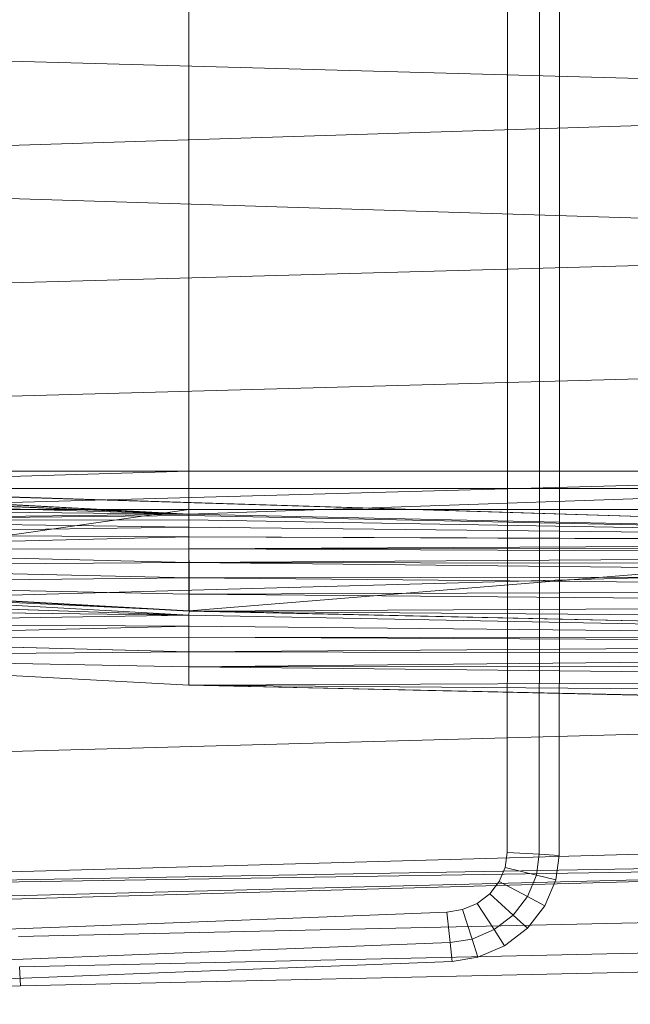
# Model space of a CAD drawing. Header units: metres. Extents: x 397.7 to 427.5, y 12.7 to 28.4.
# Tile 53 of 72: x 407.095 to 407.232, y 27.037 to 27.257. Entities that reach past the tile are written whole.
import ezdxf

# ---------------------------------------------------------------- set-up
doc = ezdxf.new("R2010")
doc.units = ezdxf.units.M
doc.layers.add('A-DETL-____-MBND', color=7, linetype='Continuous', lineweight=18)

# ---------------------------------------------------------------- blocks, each defined once
blk = doc.blocks.new('Family - Inodor P3-156660-06_CLI_AIGUA_P3')
at = {"layer": 'A-DETL-____-MBND', "color": 253, "true_color": 0xaaaaaa}
for p, q in [((0.51707, 0.12377), (0.51707, 0.27622)), ((0.51707, 0.27622), (0.51707, 0.12377)), ((0.51707, 0.12377), (0.51707, 0.27622)), ((0.51707, 0.12377), (0.51707, 0.27622)), ((0.52427, 0.27623), (0.52427, 0.12377)), ((0.52427, 0.27623), (0.52427, 0.12377)), ((0.52871, 0.27623), (0.52871, 0.12377)), ((0.52871, 0.27623), (0.52871, 0.12377)), ((0.44571, 0.26697), (0.44571, 0.13288)), ((0.44571, 0.26697), (0.44571, 0.13288)), ((0.44571, 0.26697), (0.44571, 0.13288)), ((0.44571, 0.26697), (0.44571, 0.13288)), ((0.7262, 0.2159), (0.21652, 0.22997)), ((0.7262, 0.2159), (0.21652, 0.19991)), ((0.7262, 0.18393), (0.21652, 0.19991)), ((0.7262, 0.18393), (0.21652, 0.16986)), ((0.7262, 0.15852), (0.21652, 0.14444)), ((0.7262, 0.13475), (0.21652, 0.12067)), ((0.2042, 0.1334), (0.7256, 0.11726)), ((0.7262, 0.11723), (0.2042, 0.1334)), ((0.2042, 0.1334), (0.7256, 0.11726)), ((0.21593, 0.13288), (0.7256, 0.11726)), ((0.21593, 0.13288), (0.44571, 0.12326)), ((0.21593, 0.13288), (0.44571, 0.12326)), ((0.21593, 0.13288), (0.7256, 0.11726)), ((0.44571, 0.13288), (0.33082, 0.13288)), ((0.44571, 0.13288), (0.33082, 0.1296)), ((0.44571, 0.13288), (0.33082, 0.13288)), ((0.44571, 0.13288), (0.33082, 0.1296)), ((0.44571, 0.13288), (0.33082, 0.13288)), ((0.44571, 0.13288), (0.33082, 0.13288)), ((0.72561, 0.13288), (0.44571, 0.13288)), ((0.72561, 0.13288), (0.44571, 0.12326)), ((0.72561, 0.13288), (0.44571, 0.13288)), ((0.44571, 0.12326), (0.44571, 0.13288)), ((0.72561, 0.13288), (0.44571, 0.12326)), ((0.44571, 0.13288), (0.44571, 0.12326)), ((0.72561, 0.13288), (0.44571, 0.13288)), ((0.72561, 0.13288), (0.44571, 0.13288)), ((0.44571, 0.13288), (0.44571, 0.12899)), ((0.44571, 0.13288), (0.44571, 0.12899)), ((0.44571, 0.12326), (0.33082, 0.1296)), ((0.33082, 0.1296), (0.44571, 0.12326)), ((0.44571, 0.12326), (0.33082, 0.1296)), ((0.33082, 0.1296), (0.44571, 0.12326)), ((0.44571, 0.12326), (0.33082, 0.12929)), ((0.33082, 0.12929), (0.44571, 0.12326)), ((0.44571, 0.12899), (0.33082, 0.12899)), ((0.44571, 0.12899), (0.33082, 0.12899)), ((0.44571, 0.12326), (0.33082, 0.12831)), ((0.33082, 0.12831), (0.44571, 0.12326)), ((0.72561, 0.12899), (0.44571, 0.12899)), ((0.72561, 0.12899), (0.44571, 0.12899)), ((0.44571, 0.12899), (0.44571, 0.12431)), ((0.44571, 0.12899), (0.44571, 0.12431)), ((0.44571, 0.12326), (0.33082, 0.12671)), ((0.33082, 0.12671), (0.44571, 0.12326)), ((0.44571, 0.12326), (0.33082, 0.12454)), ((0.33082, 0.12454), (0.44571, 0.12326)), ((0.44571, 0.12431), (0.33082, 0.12431)), ((0.44571, 0.12431), (0.33082, 0.10799)), ((0.44571, 0.12431), (0.33082, 0.12431)), ((0.44571, 0.12431), (0.33082, 0.10799)), ((0.72561, 0.12431), (0.44571, 0.12431)), ((0.72561, 0.12431), (0.44571, 0.12431)), ((0.44572, 0.10165), (0.44571, 0.12431)), ((0.44571, 0.12431), (0.44572, 0.10165)), ((0.72561, 0.12431), (0.44572, 0.10165)), ((0.72561, 0.12431), (0.44572, 0.10165)), ((0.51703, 0.04754), (0.51707, 0.12377)), ((0.51707, 0.12377), (0.51703, 0.04754)), ((0.51703, 0.04754), (0.51707, 0.12377)), ((0.51703, 0.04754), (0.51707, 0.12377)), ((0.52427, 0.12377), (0.52422, 0.0471)), ((0.52427, 0.12377), (0.52422, 0.0471)), ((0.52871, 0.12377), (0.52867, 0.04683)), ((0.52871, 0.12377), (0.52867, 0.04683)), ((0.44571, 0.12326), (0.33082, 0.12186)), ((0.44571, 0.12326), (0.33082, 0.12186)), ((0.44571, 0.12295), (0.33082, 0.12186)), ((0.44571, 0.12295), (0.33082, 0.12186)), ((0.44571, 0.12197), (0.33082, 0.12186)), ((0.44571, 0.12197), (0.33082, 0.12186)), ((0.44571, 0.12037), (0.33082, 0.12186)), ((0.33082, 0.12186), (0.44571, 0.12037)), ((0.7256, 0.11726), (0.44571, 0.12326)), ((0.44571, 0.12326), (0.7256, 0.11726)), ((0.7256, 0.11726), (0.44571, 0.12326)), ((0.44571, 0.12326), (0.44571, 0.12295)), ((0.44571, 0.12326), (0.7256, 0.11726)), ((0.44571, 0.12326), (0.44571, 0.12295)), ((0.7256, 0.11726), (0.44571, 0.12295)), ((0.44571, 0.12295), (0.44571, 0.12197)), ((0.44571, 0.12295), (0.7256, 0.11726)), ((0.44571, 0.12295), (0.44571, 0.12197)), ((0.7256, 0.11726), (0.44571, 0.12197)), ((0.44571, 0.12197), (0.44571, 0.12037)), ((0.44571, 0.12197), (0.7256, 0.11726)), ((0.44571, 0.12197), (0.44571, 0.12037)), ((0.44571, 0.12037), (0.33082, 0.11876)), ((0.44571, 0.12037), (0.33082, 0.11876)), ((0.7256, 0.11726), (0.44571, 0.12037)), ((0.44571, 0.12037), (0.44571, 0.11819)), ((0.44571, 0.12037), (0.7256, 0.11726)), ((0.44571, 0.12037), (0.44571, 0.11819)), ((0.44571, 0.11819), (0.33082, 0.11876)), ((0.33082, 0.11876), (0.44571, 0.11819)), ((0.44571, 0.11819), (0.33082, 0.11533)), ((0.44571, 0.11819), (0.33082, 0.11533)), ((0.7256, 0.11726), (0.44571, 0.11819)), ((0.44571, 0.11819), (0.7256, 0.11726)), ((0.44571, 0.11819), (0.7256, 0.11694)), ((0.44571, 0.11819), (0.7256, 0.11694)), ((0.44571, 0.11819), (0.44571, 0.11552)), ((0.44571, 0.11819), (0.44571, 0.11552)), ((0.7256, 0.11694), (0.44571, 0.11552)), ((0.7256, 0.11694), (0.44571, 0.11552)), ((0.44571, 0.11552), (0.33082, 0.11533)), ((0.44571, 0.11552), (0.33082, 0.11533)), ((0.44571, 0.11242), (0.33082, 0.11533)), ((0.33082, 0.11533), (0.44571, 0.11242)), ((0.7256, 0.11596), (0.44571, 0.11552)), ((0.7256, 0.11596), (0.44571, 0.11552)), ((0.7256, 0.11436), (0.44571, 0.11552)), ((0.44571, 0.11552), (0.44571, 0.11242)), ((0.44571, 0.11552), (0.7256, 0.11436)), ((0.44571, 0.11552), (0.44571, 0.11242)), ((0.7262, 0.11399), (0.21652, 0.09991)), ((0.7256, 0.11436), (0.44571, 0.11242)), ((0.7256, 0.11436), (0.44571, 0.11242)), ((0.44571, 0.11242), (0.33082, 0.11167)), ((0.44571, 0.11242), (0.33082, 0.11167)), ((0.44571, 0.10898), (0.33082, 0.11167)), ((0.33082, 0.11167), (0.44571, 0.10898)), ((0.7256, 0.11219), (0.44571, 0.11242)), ((0.44571, 0.11242), (0.7256, 0.11219)), ((0.44571, 0.11242), (0.7256, 0.10951)), ((0.44571, 0.11242), (0.44571, 0.10898)), ((0.44571, 0.11242), (0.7256, 0.10951)), ((0.44571, 0.11242), (0.44571, 0.10898)), ((0.44571, 0.10898), (0.33082, 0.1079)), ((0.44571, 0.10898), (0.33082, 0.1079)), ((0.7256, 0.10951), (0.44571, 0.10898)), ((0.7256, 0.10951), (0.44571, 0.10898)), ((0.7256, 0.10641), (0.44571, 0.10898)), ((0.44571, 0.10898), (0.44571, 0.10533)), ((0.44571, 0.10898), (0.7256, 0.10641)), ((0.44571, 0.10898), (0.44571, 0.10533)), ((0.44572, 0.10165), (0.33077, 0.10699)), ((0.33077, 0.10699), (0.44566, 0.10065)), ((0.33077, 0.10699), (0.44572, 0.10165)), ((0.33077, 0.10699), (0.44566, 0.10065)), ((0.44572, 0.10165), (0.33082, 0.10799)), ((0.33082, 0.10799), (0.44572, 0.10165)), ((0.44571, 0.10533), (0.33082, 0.1079)), ((0.33082, 0.1079), (0.44571, 0.10533)), ((0.33082, 0.1079), (0.44571, 0.10156)), ((0.7256, 0.10641), (0.44571, 0.10533)), ((0.7256, 0.10641), (0.44571, 0.10533)), ((0.44566, 0.10065), (0.33077, 0.10454)), ((0.33077, 0.10454), (0.44566, 0.10065)), ((0.44571, 0.10533), (0.44571, 0.10156)), ((0.7256, 0.10298), (0.44571, 0.10533)), ((0.44571, 0.10533), (0.7256, 0.10298)), ((0.44571, 0.10533), (0.44571, 0.10156)), ((0.44566, 0.10065), (0.33077, 0.1021)), ((0.33077, 0.1021), (0.44566, 0.10065)), ((0.44572, 0.10165), (0.44566, 0.10065)), ((0.44572, 0.10165), (0.44566, 0.10065)), ((0.7256, 0.10298), (0.44571, 0.10156)), ((0.7256, 0.10298), (0.44571, 0.10156)), ((0.7256, 0.09932), (0.44571, 0.10156)), ((0.44571, 0.10156), (0.7256, 0.09932)), ((0.44571, 0.10156), (0.7256, 0.09555)), ((0.7262, 0.09542), (0.44571, 0.10156)), ((0.44571, 0.10156), (0.7256, 0.09555)), ((0.72555, 0.09531), (0.44572, 0.10165)), ((0.44572, 0.10165), (0.72555, 0.09531)), ((0.44566, 0.10065), (0.33077, 0.09882)), ((0.44566, 0.10065), (0.33077, 0.09882)), ((0.72555, 0.09531), (0.44566, 0.10065)), ((0.44566, 0.10065), (0.44566, 0.0982)), ((0.44566, 0.10065), (0.72555, 0.09531)), ((0.44566, 0.10065), (0.44566, 0.0982)), ((0.44566, 0.0982), (0.33077, 0.09882)), ((0.33077, 0.09882), (0.44566, 0.0982)), ((0.44566, 0.0982), (0.33077, 0.0954)), ((0.44566, 0.0982), (0.33077, 0.0954)), ((0.72555, 0.09531), (0.44566, 0.0982)), ((0.44566, 0.0982), (0.44566, 0.09576)), ((0.44566, 0.0982), (0.72555, 0.09531)), ((0.44566, 0.0982), (0.44566, 0.09576)), ((0.44566, 0.09576), (0.33077, 0.0954)), ((0.44566, 0.09576), (0.33077, 0.0954)), ((0.44566, 0.09248), (0.33077, 0.0954)), ((0.33077, 0.0954), (0.44566, 0.09248)), ((0.72555, 0.09531), (0.44566, 0.09576)), ((0.44566, 0.09576), (0.44566, 0.09248)), ((0.44566, 0.09576), (0.72555, 0.09531)), ((0.44566, 0.09576), (0.72555, 0.09431)), ((0.44566, 0.09576), (0.72555, 0.09431)), ((0.44566, 0.09576), (0.44566, 0.09248)), ((0.72555, 0.09431), (0.44566, 0.09248)), ((0.72555, 0.09431), (0.44566, 0.09248)), ((0.44566, 0.09248), (0.33076, 0.09131)), ((0.44566, 0.09248), (0.33076, 0.09131)), ((0.44566, 0.08906), (0.33076, 0.09131)), ((0.33076, 0.09131), (0.44566, 0.08906)), ((0.33076, 0.09131), (0.44566, 0.08497)), ((0.72555, 0.09185), (0.44566, 0.09248)), ((0.44566, 0.09248), (0.72555, 0.09185)), ((0.44566, 0.09248), (0.44566, 0.08906)), ((0.44566, 0.09248), (0.44566, 0.08906)), ((0.72555, 0.09185), (0.44566, 0.08906)), ((0.72555, 0.09185), (0.44566, 0.08906)), ((0.72555, 0.08942), (0.44566, 0.08906)), ((0.72555, 0.08942), (0.44566, 0.08906)), ((0.44566, 0.08906), (0.44566, 0.08497)), ((0.72555, 0.08614), (0.44566, 0.08906)), ((0.44566, 0.08906), (0.72555, 0.08614)), ((0.44566, 0.08906), (0.44566, 0.08497)), ((0.72555, 0.08614), (0.44566, 0.08497)), ((0.72555, 0.08614), (0.44566, 0.08497)), ((0.72555, 0.08272), (0.44566, 0.08497)), ((0.44566, 0.08497), (0.72555, 0.08272)), ((0.44566, 0.08497), (0.72555, 0.07896)), ((0.7262, 0.07882), (0.44566, 0.08497)), ((0.44566, 0.08497), (0.72555, 0.07896)), ((0.7262, 0.07896), (0.21652, 0.06488)), ((0.7262, 0.05207), (0.21652, 0.03799)), ((0.7262, 0.04712), (0.21652, 0.03799)), ((0.51657, 0.04416), (0.51703, 0.04754)), ((0.51703, 0.04754), (0.51657, 0.04416)), ((0.51657, 0.04416), (0.51703, 0.04754)), ((0.51657, 0.04416), (0.51703, 0.04754)), ((0.52422, 0.0471), (0.51703, 0.04754)), ((0.51703, 0.04754), (0.52422, 0.0471)), ((0.52422, 0.0471), (0.52359, 0.04242)), ((0.52422, 0.0471), (0.52359, 0.04242)), ((0.52867, 0.04683), (0.52422, 0.0471)), ((0.52422, 0.0471), (0.52867, 0.04683)), ((0.52867, 0.04683), (0.52793, 0.04135)), ((0.52867, 0.04683), (0.52793, 0.04135)), ((0.7262, 0.04594), (0.21652, 0.03799)), ((0.7262, 0.04594), (0.21652, 0.03305)), ((0.7262, 0.04594), (0.21652, 0.03186)), ((0.51523, 0.041), (0.51657, 0.04416)), ((0.51657, 0.04416), (0.51523, 0.041)), ((0.51523, 0.041), (0.51657, 0.04416)), ((0.51523, 0.041), (0.51657, 0.04416)), ((0.52359, 0.04242), (0.51657, 0.04416)), ((0.51657, 0.04416), (0.52359, 0.04242)), ((0.52359, 0.04242), (0.52156, 0.03763)), ((0.52359, 0.04242), (0.52156, 0.03763)), ((0.52793, 0.04135), (0.52359, 0.04242)), ((0.52359, 0.04242), (0.52793, 0.04135)), ((0.5131, 0.03826), (0.51523, 0.041)), ((0.51523, 0.041), (0.5131, 0.03826)), ((0.5131, 0.03826), (0.51523, 0.041)), ((0.5131, 0.03826), (0.51523, 0.041)), ((0.52156, 0.03763), (0.51523, 0.041)), ((0.51523, 0.041), (0.52156, 0.03763)), ((0.52793, 0.04135), (0.52548, 0.03555)), ((0.52793, 0.04135), (0.52548, 0.03555)), ((0.51031, 0.03612), (0.5131, 0.03826)), ((0.5131, 0.03826), (0.51031, 0.03612)), ((0.51031, 0.03612), (0.5131, 0.03826)), ((0.51031, 0.03612), (0.5131, 0.03826)), ((0.51833, 0.03349), (0.5131, 0.03826)), ((0.5131, 0.03826), (0.51833, 0.03349)), ((0.52156, 0.03763), (0.51833, 0.03349)), ((0.52156, 0.03763), (0.51833, 0.03349)), ((0.52548, 0.03555), (0.52156, 0.03763)), ((0.52156, 0.03763), (0.52548, 0.03555)), ((0.40749, 0.0287), (0.72691, 0.03582)), ((0.40749, 0.0287), (0.72691, 0.03582)), ((0.50704, 0.03472), (0.51031, 0.03612)), ((0.51031, 0.03612), (0.50704, 0.03472)), ((0.50704, 0.03472), (0.51031, 0.03612)), ((0.50704, 0.03472), (0.51031, 0.03612)), ((0.5141, 0.03025), (0.51031, 0.03612)), ((0.51031, 0.03612), (0.5141, 0.03025)), ((0.52548, 0.03555), (0.52157, 0.03054)), ((0.52548, 0.03555), (0.52157, 0.03054)), ((0.44025, 0.03169), (0.5035, 0.03415)), ((0.5035, 0.03415), (0.44025, 0.03169)), ((0.44025, 0.03169), (0.5035, 0.03415)), ((0.44025, 0.03169), (0.5035, 0.03415)), ((0.5035, 0.03415), (0.50704, 0.03472)), ((0.50704, 0.03472), (0.5035, 0.03415)), ((0.5035, 0.03415), (0.50704, 0.03472)), ((0.5035, 0.03415), (0.50704, 0.03472)), ((0.50425, 0.02734), (0.5035, 0.03415)), ((0.5035, 0.03415), (0.50425, 0.02734)), ((0.50915, 0.02813), (0.50704, 0.03472)), ((0.50704, 0.03472), (0.50915, 0.02813)), ((0.51833, 0.03349), (0.5141, 0.03025)), ((0.51833, 0.03349), (0.5141, 0.03025)), ((0.52157, 0.03054), (0.51833, 0.03349)), ((0.51833, 0.03349), (0.52157, 0.03054)), ((0.31375, 0.02678), (0.44025, 0.03169)), ((0.44025, 0.03169), (0.31375, 0.02678)), ((0.31375, 0.02678), (0.44025, 0.03169)), ((0.31375, 0.02678), (0.44025, 0.03169)), ((0.40776, 0.02187), (0.72725, 0.02899)), ((0.40776, 0.02187), (0.72725, 0.02899)), ((0.5141, 0.03025), (0.50915, 0.02813)), ((0.5141, 0.03025), (0.50915, 0.02813)), ((0.51645, 0.02662), (0.5141, 0.03025)), ((0.5141, 0.03025), (0.51645, 0.02662)), ((0.52157, 0.03054), (0.51645, 0.02662)), ((0.52157, 0.03054), (0.51645, 0.02662)), ((0.50425, 0.02734), (0.44054, 0.02486)), ((0.50425, 0.02734), (0.44054, 0.02486)), ((0.50915, 0.02813), (0.50425, 0.02734)), ((0.50915, 0.02813), (0.50425, 0.02734)), ((0.50472, 0.02313), (0.50425, 0.02734)), ((0.50425, 0.02734), (0.50472, 0.02313)), ((0.51046, 0.02405), (0.50915, 0.02813)), ((0.50915, 0.02813), (0.51046, 0.02405)), ((0.51645, 0.02662), (0.51046, 0.02405)), ((0.51645, 0.02662), (0.51046, 0.02405)), ((0.44054, 0.02486), (0.31404, 0.01995)), ((0.44054, 0.02486), (0.31404, 0.01995)), ((0.40793, 0.01764), (0.72747, 0.02477)), ((0.40793, 0.01764), (0.72747, 0.02477)), ((0.50472, 0.02313), (0.44073, 0.02064)), ((0.50472, 0.02313), (0.44073, 0.02064)), ((0.51046, 0.02405), (0.50472, 0.02313)), ((0.51046, 0.02405), (0.50472, 0.02313)), ((0.44073, 0.02064), (0.31422, 0.01573)), ((0.44073, 0.02064), (0.31422, 0.01573)), ((0.40793, 0.01764), (0.40776, 0.02187)), ((0.40776, 0.02187), (0.40793, 0.01764)), ((0.25093, 0.01351), (0.40793, 0.01764)), ((0.25093, 0.01351), (0.40793, 0.01764))]:
    blk.add_line(p, q, dxfattribs=at)
blk = doc.blocks.new('LONDR55-XX_ZZ-ARQ-CAA-M3D-Londres55_ifc-1-06_CLI_AIGUA_P3')
at = {"layer": 'A-DETL-____-MBND', "color": 253, "lineweight": 18, "true_color": 0xaaaaaa}
blk.add_blockref('Family - Inodor P3-156660-06_CLI_AIGUA_P3', (406.68727, 27.02347), dxfattribs=at)

msp = doc.modelspace()

# ---------------------------------------------------------------- block references
at = {"lineweight": 5}
msp.add_blockref('LONDR55-XX_ZZ-ARQ-CAA-M3D-Londres55_ifc-1-06_CLI_AIGUA_P3', (0, 0), dxfattribs=at)

doc.saveas('drawing.dxf')
